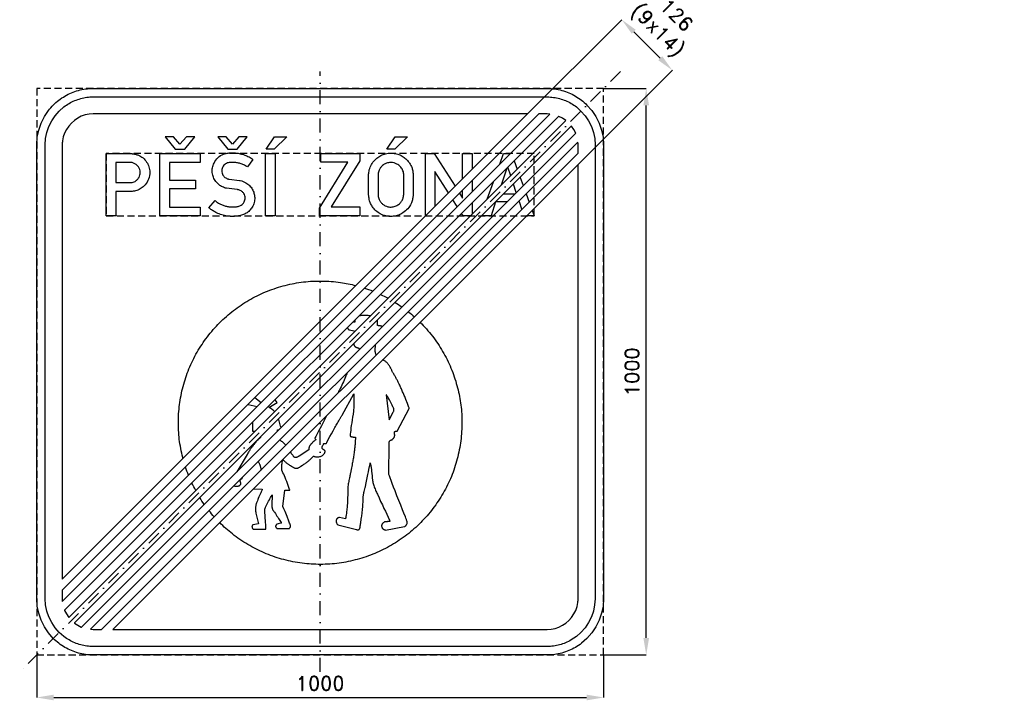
# Model space of a CAD drawing. Header units: millimetres. Extents: x -530 to 1207, y -580 to 621.
import ezdxf

# ---------------------------------------------------------------- set-up
doc = ezdxf.new("R2010")
doc.units = ezdxf.units.MM
doc.header["$LTSCALE"] = 5
doc.linetypes.add('ČERCHOVANÁX2', pattern=[2, 1, -0.5, 0, -0.5])
doc.linetypes.add('ČÁRKOVANÁX2', pattern=[1.5, 1, -0.5])
doc.layers.add('Kóty', color=2, linetype='Continuous')
doc.layers.add('Značka', color=7, linetype='Continuous')
doc.styles.get("Standard").update_dxf_attribs({"font": 'romand.shx', "height": 25})
doc.dimstyles.get("Standard").update_dxf_attribs({"dimtxt": 25, "dimasz": 30, "dimexe": 0.18, "dimexo": 0.0625, "dimgap": 12.5, "dimtad": 1, "dimdec": 0, "dimzin": 0, "dimdsep": 46, "dimtxsty": 'Standard', "dimcen": 0.09, "dimadec": 0, "dimazin": 0, "dimtfac": 1, "dimtdec": 0, "dimtofl": 0, "dimtmove": 0, "dimatfit": 3, "dimfxl": 1, "dimtolj": 1, "dimtzin": 0, "dimarcsym": 0})

# ---------------------------------------------------------------- blocks, each defined once
blk = doc.blocks.new('*D0')
at = {"layer": 'Defpoints', "color": 0, "transparency": 16777216}
for p in [(-500, -500), (500.0625, -500), (500.0625, -575)]:
    blk.add_point(p, dxfattribs=at)
at = {"layer": 'Kóty', "color": 0, "lineweight": -2, "transparency": 16777216}
for p, q in [((-500, -500.0625), (-500, -575.18)), ((500.0625, -500.0625), (500.0625, -575.18)), ((-470, -575), (470.0625, -575))]:
    blk.add_line(p, q, dxfattribs=at)
at = {"layer": 'Kóty', "color": 0, "transparency": 16777216}
for points in [[(-470, -570), (-470, -580), (-500, -575)], [(470.0625, -570), (470.0625, -580), (500.0625, -575)]]:
    blk.add_solid(points, dxfattribs=at)
at = {"layer": 'Kóty', "color": 0, "transparency": 16777216, "insert": (0.03125, -550), "char_height": 25, "attachment_point": 5}
blk.add_mtext('\\A1;1000', dxfattribs=at)
blk = doc.blocks.new('*D1')
at = {"layer": 'Defpoints', "color": 0, "transparency": 16777216}
for p in [(500, 500), (575.18, 500), (500, -500)]:
    blk.add_point(p, dxfattribs=at)
at = {"layer": 'Kóty', "color": 0, "lineweight": -2, "transparency": 16777216}
for p, q in [((500.0625, 500), (575.36, 500)), ((575.18, -470), (575.18, 470)), ((500.0625, -500), (575.36, -500))]:
    blk.add_line(p, q, dxfattribs=at)
at = {"layer": 'Kóty', "color": 0, "transparency": 16777216}
for points in [[(570.18, 470), (580.18, 470), (575.18, 500)], [(570.18, -470), (580.18, -470), (575.18, -500)]]:
    blk.add_solid(points, dxfattribs=at)
at = {"layer": 'Kóty', "color": 0, "transparency": 16777216, "insert": (550.18, 0), "char_height": 25, "attachment_point": 5, "rotation": 90}
blk.add_mtext('\\A1;1000', dxfattribs=at)

msp = doc.modelspace()

# ---------------------------------------------------------------- linework, layer by layer
at = {"layer": 'Kóty'}
for p, q in [((358.3, 447.4), (532.2, 621.3)), ((600, 553.3), (553.3, 600)), ((447.4, 358.3), (621.3, 532.2))]:
    msp.add_line(p, q, dxfattribs=at)
for points in [[(556.8, 603.5), (549.8, 596.4), (532.1, 621.2)], [(603.5, 556.8), (596.4, 549.8), (621.2, 532.1)]]:
    msp.add_solid(points, dxfattribs=at)
at = {"layer": 'Značka', "color": 6, "linetype": 'ČERCHOVANÁX2', "ltscale": 5}
msp.add_line((530, 530), (-530, -530), dxfattribs=at)
at = {"layer": 'Značka', "color": 3}
for p, q in [((385.7, 455), (-455, -385.7)), ((365.9, 455), (-455, -365.9)), ((405.2, 454.7), (-454.8, -405.3)), ((405.2, 454.7), (-454.8, -405.3)), ((421.1, 450.8), (-450.8, -421.1)), ((433.6, 443.5), (-443.6, -433.7)), ((443.6, 433.7), (-433.6, -443.5)), ((450.8, 421.1), (-421.1, -450.8)), ((454.8, 405.3), (-405.2, -454.7)), ((455, 385.7), (-385.7, -455)), ((455, 365.9), (-365.9, -455))]:
    msp.add_line(p, q, dxfattribs=at)
at = {"layer": 'Značka', "color": 6, "linetype": 'ČERCHOVANÁX2', "ltscale": 5}
msp.add_lwpolyline([(0, -530), (0, 530)], dxfattribs=at)
at = {"layer": 'Značka', "color": 3}
for points in [[(-400, -500), (-400.4, -500), (-400.8, -500, -0.032182), (-413.7, -499.1, -0.035454), (-426.4, -496.5, -0.036283), (-438.7, -492.3, -0.034431), (-450.2, -486.5, -0.033715), (-461, -479.3, -0.034071), (-470.7, -470.7), (-479.3, -461), (-486.5, -450.2), (-492.3, -438.7), (-496.5, -426.4), (-499.1, -413.7), (-500, -400.8), (-500, -400.4), (-500, -400), (-500, 400), (-500, 400.4), (-500, 400.8), (-499.1, 413.7), (-496.5, 426.4), (-492.3, 438.7), (-486.5, 450.2), (-479.3, 461, -0.034072), (-470.7, 470.7, -0.034226), (-461, 479.3, -0.034225), (-450.2, 486.5, -0.034051), (-438.7, 492.3, -0.033415), (-426.4, 496.5, -0.034139), (-413.7, 499.1, -0.036743), (-400.8, 500), (-400.4, 500), (-400, 500), (400, 500), (400.4, 500), (400.8, 500, -0.032182), (413.7, 499.1, -0.035447), (426.4, 496.5, -0.036272), (438.7, 492.3, -0.034433), (450.2, 486.5, -0.033723), (461, 479.3, -0.034091), (470.7, 470.7), (479.3, 461), (486.5, 450.2), (492.3, 438.6), (496.5, 426.4), (499.1, 413.7), (500, 400.8), (500, 400.4), (500, 400), (500, -400), (500, -400.4), (500, -400.8), (499.1, -413.7), (496.5, -426.4), (492.3, -438.7), (486.5, -450.2), (479.3, -461), (470.7, -470.7), (461, -479.3, -0.03423), (450.2, -486.5, -0.034043), (438.6, -492.3, -0.033413), (426.4, -496.5, -0.034125), (413.7, -499.1, -0.036744), (400.8, -500), (400.4, -500), (400, -500), (-400, -500)], [(-400, -485), (-400.3, -485), (-400.7, -485, -0.032179), (-411.6, -484.2, -0.035445), (-422.4, -482, -0.03627), (-432.9, -478.5, -0.034397), (-442.7, -473.5, -0.033743), (-451.9, -467.4), (-460.1, -460.1), (-467.4, -451.9), (-473.5, -442.7), (-478.4, -432.9), (-482, -422.4), (-484.3, -411.6), (-485, -400.7), (-485, -400.3), (-485, -400), (-485, 400), (-485, 400.3), (-485, 400.7), (-484.2, 411.6), (-482, 422.4), (-478.5, 432.9), (-473.5, 442.7), (-467.4, 451.9), (-460.1, 460.1), (-451.9, 467.4, -0.034197), (-442.7, 473.5, -0.034036), (-432.9, 478.4, -0.0334), (-422.4, 482, -0.034125), (-411.6, 484.3, -0.036744), (-400.7, 485), (-400.3, 485), (-400, 485), (400, 485), (400.3, 485), (400.7, 485, -0.032173), (411.6, 484.2, -0.03544), (422.4, 482, -0.036264), (432.9, 478.5, -0.034423), (442.7, 473.5, -0.033724), (451.9, 467.4), (460.1, 460.1), (467.4, 451.9), (473.5, 442.7), (478.4, 432.9), (482, 422.4), (484.3, 411.6), (485, 400.7), (485, 400.3), (485, 400), (485, -400), (485, -400.3), (485, -400.7), (484.2, -411.6), (482, -422.4), (478.5, -432.9), (473.5, -442.7), (467.4, -451.9), (460.1, -460.1), (451.9, -467.4), (442.7, -473.5, -0.034052), (432.9, -478.4, -0.033405), (422.4, -482, -0.03413), (411.6, -484.3, -0.036744), (400.7, -485), (400.3, -485), (400, -485), (-400, -485)], [(365.9, 455), (-400, 455), (-400.2, 455), (-400.4, 455), (-407.5, 454.5), (-414.5, 453.1), (-421.3, 450.8), (-427.6, 447.6), (-433.6, 443.6), (-438.9, 438.9), (-443.6, 433.6), (-447.6, 427.6), (-450.7, 421.3), (-453.1, 414.5), (-454.5, 407.5, 0.03674), (-455, 400.4), (-455, 400.2), (-455, 400), (-455, -365.9)], [(455, 385.7), (455, 400), (455, 400.2), (455, 400.4, 0.022004), (454.8, 405.3)], [(-377.4, 275), (-377.4, 385), (-332.9, 385), (-332.3, 384.9), (-331.6, 384.8, -0.025338), (-326, 383.8, -0.042934), (-320.5, 382, -0.079589), (-312.4, 377.2, -0.076484), (-306.1, 370.1, -0.07689), (-302, 361.6, -0.075741), (-300.6, 352.2, -0.09403), (-302.6, 340.1, -0.098357), (-308.8, 329.7, -0.073291), (-315.5, 323.8, -0.067697), (-323.4, 319.9, -0.034213), (-327.6, 318.8, -0.037891), (-331.8, 318.3), (-332.5, 318.2), (-333.3, 318.2), (-360.6, 318.2), (-360.6, 275), (-377.4, 275)], [(-185.4, 302), (-184.3, 301.1), (-183.3, 300.3, 0.039107), (-178.2, 296.9, 0.032093), (-172.7, 294.3, 0.032642), (-166.8, 292.3, 0.039894), (-160.8, 291.1, 0.024463), (-156.7, 290.9, 0.01432), (-152.5, 290.9, 0.035307), (-146.3, 291.4, 0.084146), (-140.5, 293.3, 0.055208), (-137.8, 295.1, 0.05604), (-135.5, 297.4, 0.057325), (-133.8, 300.1, 0.05692), (-132.7, 303.1, 0.062823), (-132.2, 306.6, 0.064434), (-132.7, 310.2, 0.085855), (-134.6, 314.6, 0.089194), (-137.9, 318.1, 0.071808), (-141.3, 320.1, 0.059295), (-145.2, 321.2), (-145.6, 321.3), (-146.1, 321.3), (-165.3, 323.8), (-166.1, 324), (-166.8, 324.2, -0.017773), (-170.5, 325.5, -0.03229), (-174.1, 327.1, -0.062181), (-179.5, 330.8, -0.055277), (-183.9, 335.7, -0.068822), (-188.2, 343.1, -0.0729), (-190.2, 351.4, -0.074668), (-189.9, 359.9, -0.072257), (-187.2, 368.1, -0.094608), (-180.2, 377.7, -0.103597), (-170.3, 383.9, -0.055216), (-164, 385.7, -0.035095), (-157.5, 386.3, -0.029408), (-150.1, 386.2, -0.030642), (-142.8, 385.1, -0.032941), (-135, 383.1, -0.029909), (-127.4, 380.1, -0.01958), (-123.6, 378.1, -0.028936), (-120, 375.9), (-119.3, 375.3), (-118.6, 374.8), (-128, 361.3), (-129.2, 362.1), (-130.5, 362.8, 0.03183), (-136.3, 365.7, 0.035476), (-142.4, 367.8, 0.037913), (-148.7, 369.1, 0.035621), (-155.2, 369.5, 0.056958), (-162.1, 368.8, 0.118691), (-168.1, 366, 0.089563), (-171.2, 362.6, 0.077147), (-173, 358.4, 0.050944), (-173.6, 355.6, 0.055002), (-173.5, 352.7, 0.076562), (-172.4, 348.7, 0.0702), (-170.1, 345.1, 0.053196), (-167.9, 342.9, 0.057392), (-165.3, 341.3), (-164, 340.7), (-162.5, 340.2), (-161.4, 340), (-160.2, 339.9), (-142.1, 337.5), (-141.4, 337.4), (-140.8, 337.3, -0.057686), (-135.7, 335.9, -0.045357), (-131, 333.5, -0.062104), (-124.6, 328.6, -0.068461), (-119.7, 322.2, -0.067354), (-116.7, 315.1, -0.064545), (-115.5, 307.5, -0.07354), (-116.4, 298.6, -0.075693), (-119.9, 290.4, -0.065678), (-124.5, 284.3, -0.066681), (-130.5, 279.6, -0.056075), (-136.9, 276.7, -0.038281), (-143.9, 275, -0.042198), (-153.8, 274, -0.042472), (-163.7, 274.7, -0.040679), (-173.4, 276.8, -0.036911), (-182.7, 280.5, -0.028962), (-188.7, 283.7, -0.038946), (-194.3, 287.6), (-195.2, 288.5), (-196.2, 289.3), (-185.4, 302)], [(85.5, 347.6, -0.001406), (85.5, 348.5, -0.00449), (85.6, 349.5, -0.030671), (86.2, 354, -0.031054), (87.4, 358.5, -0.066293), (91.6, 367.6, -0.068474), (98.1, 375.3, -0.061854), (105.2, 380.6, -0.059921), (113.4, 384.1, -0.05734), (121.9, 385.7, -0.057585), (130.5, 385.4, -0.056903), (138.8, 383.3, -0.057496), (146.3, 379.4, -0.055378), (152.7, 374.2, -0.053459), (157.9, 367.8, -0.043019), (160.9, 362.3, -0.048848), (162.9, 356.3, -0.022705), (163.5, 353, -0.012974), (163.9, 349.7), (164, 349.2), (164, 348.6), (164, 311.8, -0.000857), (164, 311, -0.00278), (163.9, 310.1, -0.035777), (162.7, 303.3, -0.047843), (160.4, 296.7, -0.078785), (154.5, 287.5, -0.073096), (146.1, 280.5, -0.060115), (138.2, 276.4, -0.059851), (129.5, 274.3, -0.071112), (118.7, 274.4, -0.074186), (108.3, 277.5, -0.066039), (100.2, 282.5, -0.061702), (93.5, 289.4, -0.047085), (89.7, 295.2, -0.053873), (87.1, 301.7, -0.030216), (86.2, 306, -0.017683), (85.6, 310.4), (85.5, 311.4), (85.5, 312.4), (85.5, 347.6)], [(-365.9, -455), (400, -455), (400.2, -455), (400.4, -455), (407.5, -454.5), (414.5, -453.1), (421.3, -450.8), (427.6, -447.6), (433.6, -443.6), (438.9, -438.9), (443.6, -433.6), (447.6, -427.6), (450.8, -421.3), (453.1, -414.5), (454.5, -407.5, 0.036757), (455, -400.4), (455, -400.2), (455, -400), (455, 365.9)], [(-360.6, 369.2), (-360.6, 333.8), (-334.5, 333.8), (-334, 333.8), (-333.5, 333.8, 0.067133), (-329.8, 334.5, 0.057725), (-326.4, 336, 0.071723), (-322.5, 339, 0.074475), (-319.5, 343, 0.068271), (-317.9, 347.2, 0.065317), (-317.4, 351.7, 0.077199), (-318.2, 357, 0.083748), (-320.6, 361.8, 0.073392), (-323.7, 365.2, 0.066084), (-327.8, 367.7, 0.04264), (-330.5, 368.7, 0.049242), (-333.3, 369.2), (-333.7, 369.2), (-334.2, 369.2), (-360.6, 369.2)], [(102.2, 347.6), (102.2, 312.4), (102.2, 311.7), (102.3, 311, 0.037591), (102.9, 307.6, 0.041691), (104, 304.2, 0.062903), (106.6, 299.7, 0.06019), (110.2, 295.9, 0.059429), (114.5, 293, 0.064315), (119.2, 291.2, 0.050501), (123.2, 290.6, 0.044556), (127.2, 290.8, 0.073903), (133.9, 292.6, 0.084997), (139.8, 296.4, 0.073628), (143.7, 300.9, 0.06358), (146.2, 306.3, 0.033179), (147, 309, 0.042651), (147.3, 311.8, 0.004475), (147.4, 312.1), (147.4, 312.5), (147.4, 347.5), (147.4, 348.1, 0.008317), (147.4, 348.7, 0.062627), (146.8, 352.6, 0.048315), (145.3, 356.2, 0.07691), (141.2, 362.1, 0.083785), (135.5, 366.5, 0.069866), (130.3, 368.6, 0.066672), (124.6, 369.2, 0.088522), (116.8, 367.8, 0.098123), (110, 363.8, 0.062831), (106.7, 360.2, 0.051401), (104.2, 355.9, 0.039522), (102.9, 352.4, 0.05074), (102.3, 348.8, 0.007073), (102.2, 348.2, 0.002198), (102.2, 347.6)], [(-455, -385.7), (-455, -400), (-455, -400.2), (-455, -400.4, 0.021995), (-454.8, -405.3, 0.021995)]]:
    msp.add_lwpolyline(points, format="xyb", dxfattribs=at)
at = {"layer": 'Značka', "color": 6, "linetype": 'ČÁRKOVANÁX2', "ltscale": 2.5}
for points in [[(-500, -500), (500, -500), (500, 500), (-500, 500)], [(-377.4, 275), (377.4, 275), (377.4, 385), (-377.4, 385)]]:
    msp.add_lwpolyline(points, close=True, dxfattribs=at)
at = {"layer": 'Značka', "color": 3}
for points in [[(405.2, 454.7), (400.4, 455), (400.2, 455), (400, 455), (385.7, 455)], [(433.6, 443.5), (433.6, 443.6), (427.6, 447.6), (421.3, 450.7), (421.1, 450.8)], [(450.8, 421.1), (450.8, 421.3), (447.6, 427.6), (443.6, 433.6), (443.6, 433.7)], [(-255.6, 392.9), (-238.9, 392.9), (-221.2, 414.5), (-236, 414.5), (-247.3, 401.7), (-258.6, 414.5), (-273.3, 414.5), (-255.6, 392.9)], [(-162.8, 392.9), (-146.1, 392.9), (-128.5, 414.5), (-143.2, 414.5), (-154.5, 401.7), (-165.8, 414.5), (-180.5, 414.5), (-162.8, 392.9)], [(-80.4, 414.5), (-58.8, 414.5), (-81.4, 392.9), (-95.2, 392.9), (-80.4, 414.5)], [(132.6, 414.5), (154.2, 414.5), (131.6, 392.9), (117.8, 392.9), (132.6, 414.5)], [(-282.7, 275), (-282.7, 385), (-211.8, 385), (-211.8, 369.1), (-266, 369.1), (-266, 337.8), (-219.8, 337.8), (-219.8, 323), (-266, 323), (-266, 290.6), (-211.9, 290.6), (-211.9, 275), (-282.7, 275)], [(-96.3, 275), (-96.3, 385), (-79.6, 385), (-79.6, 275), (-96.3, 275)], [(-1, 275), (-1, 288.8), (49.1, 370.1), (1, 370.1), (1, 385), (69.9, 385), (69.9, 372.1), (19.7, 290.8), (69.9, 290.8), (69.9, 275), (-1, 275)], [(185.6, 275), (185.6, 385), (201.4, 385), (238.1, 327.2)], [(251.3, 340.4), (251.3, 385), (268.2, 385), (268.2, 357.3)], [(316.9, 366.4), (323.6, 385), (335.5, 385)], [(342.3, 372), (347.5, 357.4)], [(226.4, 315.5), (202.2, 353.4), (202.2, 291.3)], [(329.4, 359.1), (319.6, 329.5)], [(336.1, 346), (331.1, 360.8)], [(268.1, 337.4), (268.1, 317.6)], [(294.4, 304.3), (305.6, 335.3)], [(346, 316.3), (341, 331.1)], [(352.8, 342.9), (358.1, 328.4)], [(245.8, 315.1), (251.3, 306.5), (251.3, 320.6)], [(324.1, 314.2), (343.9, 314.2)], [(363.3, 313.8), (368.6, 299.3)], [(241.8, 291.3), (234.1, 303.4)], [(268.1, 297.8), (268.1, 278)], [(329.3, 299.6), (309.4, 299.6), (301.4, 275), (284.9, 275)], [(355.9, 286.6), (351.5, 299.6), (349.1, 299.6)], [(265.1, 275), (252.3, 275), (249.6, 279.3)], [(373.9, 284.8), (377.4, 275), (364.1, 275)], [(185.9, 275), (185.6, 275)], [(-450.8, -421.1), (-450.8, -421.3), (-447.6, -427.6), (-443.6, -433.6), (-443.6, -433.7)], [(-433.6, -443.5), (-433.6, -443.6), (-427.6, -447.6), (-421.3, -450.7), (-421.1, -450.8)], [(-405.2, -454.7), (-400.4, -455), (-400.2, -455), (-400, -455)], [(-400, -455), (-385.7, -455)]]:
    msp.add_lwpolyline(points, dxfattribs=at)
at = {"layer": 'Značka', "color": 5}
for points in [[(-242, -152.9, -0.001451), (-242.3, -151.5, -0.034417), (-248.4, -119.4, -0.034417), (-250, -86.7, -0.034417), (-247.5, -54.1, -0.034417), (-240.6, -22.1, -0.034416), (-229.8, 8.7, -0.034417), (-214.9, 37.8, -0.034418), (-196.4, 64.8, -0.034416), (-174.4, 89.1, -0.034418), (-149.6, 110.4, -0.034416), (-122.2, 128.1, -0.034417), (-92.7, 142.3, -0.034417), (-61.5, 152.3, -0.034416), (-29.4, 158.4, -0.034417), (3.3, 160, -0.034417), (35.9, 157.5, -0.028997), (62.9, 152, -0.028997)], [(78.2, 147.5, -0.01626), (92.8, 142.3)], [(106.6, 136.3, -0.015468), (119.7, 129.6)], [(132.2, 122.3, -0.01503), (144.1, 114.4, -0.01503)], [(155.4, 105.9, -0.014764), (166.2, 96.9, -0.014764)], [(88.6, 98.5, 0.010908), (86.4, 98.8, 0.018215), (82.6, 99.2, 0.018172), (78.8, 99.4, 0.01524), (75.6, 99.3, 0.014436), (72.3, 99.1, 0.015737), (68.9, 98.6, 0.015737)], [(109.6, 79.9), (109.2, 80), (108.8, 80.1, 0.008295), (108, 80.3, 0.007066), (107.2, 80.5, 0.007373), (106.2, 80.7, 0.006629), (105.3, 80.9, 0.005532), (104.4, 81, 0.005042), (103.6, 81.1, 0.00578), (102.5, 81.3, 0.006111), (101.5, 81.3), (101.3, 81.4), (101.1, 81.4), (101.1, 91.2)], [(176.3, 87.2, -0.00411), (179.1, 84.4, -0.034415), (200.4, 59.6, -0.034488), (218.1, 32.2, -0.034417), (232.3, 2.7, -0.034078), (242.3, -28.5, -0.032788), (248.2, -59, -0.034264), (250, -90)], [(48.1, 77.8, 0.029428), (48.5, 76.9, 0.038497), (48.9, 75.9, 0.049898), (49.6, 75.1, 0.022656), (49.9, 74.8, 0.022894), (50.2, 74.5, 0.029906), (50.6, 74.2, 0.03914), (51, 74), (51.2, 73.9), (51.4, 73.9), (60, 72.4), (60, 72.1), (60, 71.8, 0.002306), (59.8, 69.7)], [(59.2, 49.3, 0.001474), (59.2, 49.2, 0.048471), (59.6, 47.4, 0.036333), (60, 46.5, 0.042458), (60.5, 45.6, 0.03576), (61, 45, 0.033607), (61.6, 44.4, 0.03482), (62.4, 43.8, 0.026857), (63.3, 43.4, 0.019331), (64.1, 43, 0.013267), (65, 42.6, 0.010442), (66.1, 42.3, 0.006331), (67.2, 42), (67.5, 41.9), (67.7, 41.9), (67.9, 41.6), (68.2, 41.3, -0.012159), (68.6, 40.7, -0.011737), (69, 40.2, -0.010651), (69.3, 39.6, -0.010651)], [(99.1, 29.8, -0.024533), (98.5, 31, -0.029025), (97.9, 32.6, -0.026659), (97.4, 34.2, -0.032905), (97.1, 36.5, -0.027264), (97, 38.8, -0.023319), (97.2, 41.9, -0.00564), (97.6, 44.9), (97.9, 47.6), (98, 48.5)], [(-66.1, -155.2), (-66.1, -155.3), (-65.8, -155.5), (-65.3, -156), (-64.8, -156.4), (-63.5, -157.5), (-62.3, -158.5, 0.004866), (-60.6, -159.9, 0.005371), (-58.8, -161.2, 0.005353), (-57.1, -162.5, 0.00498), (-55.3, -163.8), (-53.9, -164.8, 0.006887), (-52.4, -165.7, 0.005902), (-50.6, -166.9), (-48.7, -168, 0.010042), (-47, -169, 0.041832), (-45.2, -169.8, 0.037464), (-44, -170.2, 0.038424), (-42.7, -170.4, 0.037535), (-41.5, -170.4, 0.035221), (-40.2, -170.2, 0.034986), (-38.9, -169.8, 0.029313), (-37.6, -169.2, 0.029139), (-35.8, -168.2, 0.008097), (-34.1, -167), (-31.3, -165.1, 0.002853), (-28.5, -163.2, 0.004638), (-26.1, -161.6, 0.00515), (-23.7, -159.8, 0.006467), (-21.4, -158, 0.008452), (-19.1, -156.2, 0.007784), (-17.3, -154.6, 0.008321), (-15.6, -153, 0.010565), (-13.9, -151.3, 0.013746), (-12.2, -149.5), (-11.9, -149.2), (-11.6, -148.8), (-11.2, -149.1), (-10.8, -149.3, 0.019595), (-10, -149.6, 0.017931), (-9.1, -149.9, 0.035377), (-7.2, -150.3, 0.033687), (-5.2, -150.4, 0.04787), (-2.3, -150.2, 0.045144), (0.6, -149.4, 0.039385), (2.9, -148.4, 0.043833), (4.9, -147.1, 0.036306), (6.2, -145.9, 0.045046), (7.3, -144.6, 0.042614), (8, -143.5, 0.054229), (8.5, -142.2, 0.02876), (8.6, -141.6, 0.028441), (8.6, -141), (8.6, -140.4), (8.6, -139.9), (8.5, -139.6), (8.4, -139.3), (8.1, -139.1), (7.9, -138.9), (7.4, -138.6), (6.9, -138.3, -0.010059), (5.9, -137.6, -0.022767), (5, -136.8, -0.024575), (4.4, -136.3, -0.03904), (4, -135.8, -0.036126), (3.7, -135.3, -0.044568), (3.5, -134.9, -0.045579), (3.4, -134.4, -0.040042), (3.4, -133.8, -0.038407), (3.4, -133.3, -0.026714), (3.6, -132.7, -0.027017), (3.8, -131.8, -0.016047), (4.2, -131, -0.018566), (5.2, -129.1, -0.007648), (6.2, -127.4), (6.4, -127), (6.6, -126.7), (10.8, -126.7), (11.2, -125.9), (11.6, -125.1), (14.4, -119.8), (17.2, -114.5), (19.9, -109.5), (22.7, -104.5, -0.002174), (25.4, -99.5, -0.002665), (28.2, -94.5), (30.5, -90.6, -0.002475), (32.8, -86.6, -0.00303), (35.3, -82.4, -0.003693), (37.9, -78.3), (38.4, -77.5), (38.9, -76.8), (59.7, -39.1), (59.6, -62.8), (59.5, -63.6), (59.4, -64.3, -0.003474), (58.7, -69.7), (58, -75.1), (57.2, -80.1), (56.5, -85.2), (55.7, -90.2), (55, -95.2), (54.4, -99.2), (53.9, -103.2), (53.4, -107.5, 0.004519), (53, -111.7), (52.9, -112.5), (52.8, -113.2), (52.9, -113.3), (52.9, -113.4), (53, -113.5), (53.2, -113.7), (53.5, -113.9), (53.8, -114.1, 0.039526), (54.6, -114.5, 0.024727), (55.4, -114.7, 0.018912), (56.5, -115, 0.013713), (57.5, -115.2, 0.009939), (58.6, -115.3, 0.007572), (59.6, -115.4, 0.006714), (60.8, -115.5, 0.00584), (62, -115.5), (62.2, -115.5), (62.4, -115.5), (62.3, -117.1), (62.2, -118.6), (62, -121.7), (61.8, -124.7, -0.005976), (61.2, -131.8, -0.00606), (60.4, -138.9, -0.007188), (59.3, -147.5, -0.006602), (57.8, -156.1, -0.004079), (56.3, -164.3), (54.8, -172.4), (53.5, -178.9, -0.004608), (52.2, -185.4, 0.003446), (50.4, -193.9, 0.027702), (49.1, -202.4, 0.020836), (48.8, -209.1), (48.7, -215.9, -0.00643), (48.5, -221.5), (48.3, -227.1), (48, -232.8, -0.005558), (47.6, -238.5), (47.1, -243.1), (46.6, -247.8, -0.006945), (45.9, -252.8, -0.008643), (45.1, -257.8), (44.9, -258.7), (44.7, -259.6), (34, -257.3), (33.7, -257.4), (33.4, -257.4, 0.047583), (32.1, -257.8, 0.058202), (30.9, -258.4, 0.052156), (30.1, -259, 0.050363), (29.4, -259.9, 0.047108), (28.8, -260.8, 0.043489), (28.5, -261.8, 0.04723), (28.3, -263.1, 0.043082), (28.3, -264.3, 0.042653), (28.5, -265.6, 0.042019), (28.9, -266.9), (29.3, -267.7), (29.7, -268.4), (30.2, -269), (30.8, -269.6), (31, -269.8), (31.2, -270), (64.2, -278.7), (64.4, -278.8), (64.5, -278.8, 0.028056), (65.5, -279, 0.04648), (66.6, -279.1, 0.036912), (67.2, -279, 0.04456), (67.8, -278.8, 0.044876), (68.3, -278.6, 0.047126), (68.7, -278.3, 0.046623), (69.2, -277.9), (69.5, -277.4), (69.8, -276.8), (70.1, -276.2, 0.036558), (70.4, -274.9), (70.6, -273.5, -0.006425), (71.6, -266.9), (72.6, -260.4, 0.00679), (73.4, -254.7), (74, -249.1), (74.6, -243.4), (75.1, -237.7), (75.5, -233.3, 0.010598), (75.8, -228.8), (75.9, -223.4, -0.024951), (76.3, -218.1, -0.033406), (77.6, -211.3), (79.4, -204.5, 0.010977), (80.7, -198.8), (81.9, -193.1), (83, -187.3), (84.2, -181.6), (85.2, -177), (86.1, -172.5), (87, -167.6), (88, -162.8), (88.2, -161.9), (88.4, -161), (88.5, -161.7), (88.7, -162.4), (89, -163.8), (89.3, -165.1, -0.009997), (89.9, -168.4, -0.009025), (90.4, -171.6, -0.008465), (90.8, -175.7), (91.2, -179.9), (91.5, -183.8), (91.9, -187.7), (92.2, -190.7, 0.013482), (92.7, -193.7, 0.018639), (93.6, -197.4, 0.016073), (94.7, -201.1, 0.023088), (97.6, -208.8, 0.004836), (101.1, -216.3), (103.9, -222.6), (106.7, -228.8), (109.7, -235.1), (112.6, -241.3), (115, -246.3), (117.4, -251.4), (119.9, -256.8), (122.4, -262.2), (122.8, -263.2), (123.2, -264.1), (123.1, -264.2), (122.9, -264.2), (122.6, -264.2), (122.3, -264.2), (121.6, -264.3), (120.9, -264.4), (119.9, -264.5), (119, -264.6), (118.1, -264.7), (117.2, -264.8), (116.4, -264.9), (115.7, -265), (114.8, -265.1), (114, -265.2), (113.8, -265.2), (113.7, -265.2), (113.5, -265.3), (113.4, -265.3), (113.1, -265.5), (112.8, -265.6), (112.1, -266.1), (111.5, -266.5, 0.027293), (110.8, -267.1), (110.2, -267.9), (109.6, -268.6), (109.2, -269.3), (108.9, -269.9), (108.7, -270.6), (108.5, -271.2), (108.4, -271.8, 0.04438), (108.4, -272.7), (108.6, -273.7), (108.9, -274.7, 0.038849), (109.4, -275.6, 0.0407), (110, -276.5, 0.039916), (110.7, -277.3, 0.037366), (111.6, -278, 0.034034), (112.5, -278.5, 0.037948), (113.7, -279, 0.037329), (114.9, -279.3), (115.1, -279.4), (115.3, -279.4), (148.9, -273.2), (149.1, -273.1), (149.3, -273, 0.034572), (150.3, -272.4, 0.040352), (151.2, -271.6, 0.038785), (151.9, -270.7, 0.037842), (152.4, -269.8, 0.037004), (152.9, -268.8), (153.2, -267.7), (153.3, -266.8), (153.4, -265.9), (153.3, -264.8), (153.2, -263.8), (153.1, -263.6), (153.1, -263.4), (152.6, -262.2), (152.2, -260.9), (151.2, -258.5), (150.3, -256.1), (147.9, -249.9), (145.4, -243.7), (142.1, -235.4), (138.7, -227.1), (135.4, -218.8), (132.1, -210.5), (129.6, -203.9), (127.1, -197.4), (124.6, -190.5, -0.004574), (122.2, -183.7), (121.8, -182.5), (121.4, -181.3), (121.8, -127.3), (121.8, -127.1), (121.8, -126.9), (121.8, -125.6, -0.026106), (121.9, -124.3), (122, -123.6), (122.2, -123.1), (122.3, -122.7), (122.5, -122.4), (122.7, -122.1), (123, -121.9), (123.3, -121.6), (123.7, -121.3), (124.2, -121), (124.7, -120.8, -0.009395), (125.6, -120.5), (126.4, -120.1), (126.6, -120.1), (126.8, -120), (126.9, -119.9), (127, -119.8), (127.2, -119.6), (127.4, -119.4), (127.9, -119), (128.4, -118.5), (129.1, -117.8, 0.024997), (129.7, -117.1, 0.03637), (130.4, -116.2, 0.041618), (130.9, -115.3, 0.03844), (131.2, -114.3, 0.031204), (131.4, -113.3, 0.042366), (131.5, -111.6, 0.036346), (131.3, -109.9), (131.1, -108.8, -0.046149), (131, -107.6), (131, -107), (131.2, -106.5), (131.3, -106.2), (131.5, -105.9), (131.7, -105.6), (131.9, -105.4, -0.040583), (132.2, -105.2, -0.034415), (132.5, -105, -0.039014), (133, -104.9, -0.029916), (133.4, -104.8, -0.022758), (133.9, -104.8, -0.017253), (134.4, -104.8, -0.014587), (134.9, -104.8, -0.013204), (135.4, -104.9), (135.6, -104.9), (135.8, -104.9), (157.2, -65), (156.8, -64), (156.5, -63), (153.8, -55.9), (151.1, -48.9, 0.003694), (148.4, -42.1, 0.004375), (145.5, -35.4, 0.005323), (142.6, -28.7, 0.006566), (139.5, -22.1, 0.005878), (136.9, -16.9, 0.006287), (134.2, -11.8, 0.007948), (131.3, -6.6, 0.010405), (128.2, -1.5), (127.6, -0.6), (127.1, 0.3), (126.9, 0.6), (126.8, 1), (126.5, 1.8), (126.2, 2.6, 0.011378), (125.4, 4.6, 0.012517), (124.5, 6.5, 0.019232), (123, 9.1, 0.021896), (121.4, 11.5, 0.023725), (119.5, 13.9, 0.023144), (117.5, 16.1, 0.023057), (115.6, 17.8, 0.031772), (113.5, 19.2, 0.029933), (110.6, 20.8, -0.001012), (110.1, 21.1)], [(47.6, -1.8, 0.001239), (47.6, -2, 0.015811), (46.1, -5.4), (44.8, -8.9, -0.019247), (39.7, -20.9, -0.004611), (33.9, -32.6, 0.000557), (31.2, -38.1, 0.000557)], [(116.7, -40.6), (121.6, -84.8), (128.8, -71.7), (128.9, -71.6), (129, -71.4), (129.3, -70.5, 0.023104), (129.7, -69.5, 0.025182), (129.9, -68.6, 0.027978), (130, -67.6, 0.029264), (130, -66.7, 0.028117), (129.9, -65.7), (129.7, -64.9), (129.5, -64.1, 0.025515), (129, -63), (128.5, -61.9), (127.1, -59.2), (125.8, -56.5), (124.7, -54.3), (123.5, -52.1), (122.3, -49.9), (121.1, -47.8), (120.2, -46.2), (119.2, -44.5), (118.1, -42.9), (117, -41.2), (116.8, -40.9), (116.7, -40.6)], [(-80.5, -70.6, 0.021866), (-82.3, -68.7, 0.036199), (-85.4, -66, 0.037804), (-88.9, -63.7), (-89.6, -63.4), (-90.3, -63)], [(-69, -98.7, -0.002844), (-69.7, -96.3, 0.001459), (-71.1, -91.4, 0.008134), (-72.4, -87, 0.011902), (-73.6, -83.5)], [(11.1, -78), (6.8, -86.4), (2.1, -95.6), (-2.8, -105.1), (-7.7, -114.6), (-8.5, -116.2), (-9.3, -117.8), (-7.4, -119.8), (-7.6, -120), (-7.8, -120.2, -0.007492), (-9.3, -121.5), (-10.8, -122.8), (-12.2, -124, 0.00912), (-13.6, -125.2, 0.014487), (-15, -126.5, 0.020026), (-16.2, -127.8, 0.019179), (-17.1, -129, 0.019991), (-18, -130.2, 0.024249), (-18.8, -131.7, 0.0265), (-19.5, -133.3), (-19.6, -133.6), (-19.7, -133.9), (-19.7, -134), (-19.7, -134), (-19.7, -134.1), (-19.7, -134.1), (-19.8, -134.4), (-19.8, -134.6), (-19.8, -135), (-19.8, -135.4), (-19.8, -135.9), (-19.9, -136.3), (-19.9, -136.7), (-19.9, -137.1), (-19.9, -137.5), (-19.9, -137.9), (-19.9, -137.9), (-19.9, -138), (-37.3, -149), (-37.5, -149.1), (-37.7, -149.2, -0.004027), (-38.8, -149.9, -0.013298), (-40, -150.6, -0.022291), (-41, -151, -0.038133), (-42.1, -151.4, -0.032733), (-42.8, -151.5, -0.042412), (-43.5, -151.5, -0.046251), (-44.1, -151.5, -0.047985), (-44.8, -151.3, -0.042889), (-45.3, -151, -0.0336), (-45.8, -150.6, -0.035623), (-46.5, -150, -0.029005), (-47, -149.3), (-47.1, -149.1), (-47.3, -149), (-47.8, -148.3), (-48.4, -147.6), (-49.4, -146.3), (-50.3, -144.9, -0.007739), (-52.5, -141.8, -0.00018), (-52.6, -141.7, -0.00018)], [(250, -90), (250, -91.6), (250, -93.3, -0.032169), (247.5, -125.9, -0.035722), (240.6, -157.9, -0.036667), (229.9, -188.8, -0.034753), (214.9, -217.8, -0.03404), (196.4, -244.8, -0.034452), (174.4, -269.1, -0.03456), (149.7, -290.4, -0.034425), (122.2, -308.1, -0.034388), (92.7, -322.3, -0.034419), (61.5, -332.3, -0.034424), (29.4, -338.4, -0.034417), (-3.3, -340, -0.034416), (-35.9, -337.5, -0.034417), (-67.9, -330.6, -0.034416), (-98.7, -319.8, -0.034416), (-127.8, -304.9, -0.034417), (-154.8, -286.4, -0.031646), (-177.2, -266.3, -0.031646)], [(-75.6, -105.3, 0.011475), (-75.4, -104.5, 0.020732), (-75.1, -103.2), (-75.1, -103), (-75, -102.8), (-73, -102.7)], [(-105.1, -115, -0.006793), (-105.1, -115.1, -0.034381), (-105.1, -115.2, -0.036639), (-105, -115.4, -0.041902), (-105, -115.5, -0.043127), (-105, -115.7, -0.041248), (-105.1, -115.8, -0.033812), (-105.1, -116, -0.027686), (-105.2, -116.1, -0.029621), (-105.3, -116.2, -0.0267), (-105.4, -116.4), (-105.5, -116.4), (-105.5, -116.4), (-105.9, -116.8, 0.001477), (-106.4, -117.2, 0.003665), (-107.2, -117.9, 0.003433), (-108.1, -118.7, 0.008367), (-110.2, -120.6, 0.008733), (-112.2, -122.6, 0.01173), (-114.7, -125.4, 0.011528), (-117.2, -128.2, 0.011406), (-119.5, -131.2, 0.011317), (-121.7, -134.3, 0.00881), (-123.3, -136.8, 0.008246), (-124.9, -139.4, 0.008941), (-126.5, -142.3, 0.009698), (-128.1, -145.2), (-128.3, -145.7), (-128.6, -146.2), (-147.2, -176.9)], [(-60.6, -129.9, 0.014525), (-62.2, -128, 0.03512), (-65.2, -125.1, 0.032951), (-68, -122.9, 0.029253), (-71.2, -121.1, 0.002222), (-71.4, -120.9)], [(-116.2, -205.3, -0.000959), (-116.4, -205.7), (-116.7, -206.1), (-117, -206.6), (-102, -207.6), (-102.2, -208), (-102.4, -208.4, 0.003816), (-103.6, -211, 0.003948), (-104.8, -213.6), (-105.9, -216), (-107, -218.5), (-108.1, -221), (-109.1, -223.6), (-109.9, -225.6), (-110.7, -227.7), (-111.7, -230.3, 0.015165), (-112.6, -233, 0.015881), (-113.2, -234.8, 0.017472), (-113.6, -236.8, 0.014883), (-113.8, -238.4, 0.014206), (-114, -240, 0.013965), (-114.1, -241.7, 0.0135), (-114.1, -243.4), (-114, -244.8), (-113.9, -246.2), (-113.7, -247.7), (-113.4, -249.2), (-113.4, -249.5), (-113.3, -249.8), (-109, -268.3), (-118.6, -270.3), (-118.7, -270.4), (-118.8, -270.5, 0.059616), (-119.3, -270.9, 0.054431), (-119.7, -271.5, 0.053806), (-120, -272.2, 0.04309), (-120.2, -272.9, 0.048454), (-120.2, -273.9, 0.045172), (-120.1, -274.9, 0.046421), (-119.8, -275.8, 0.053412), (-119.4, -276.7, 0.034449), (-119, -277.1, 0.03679), (-118.6, -277.5, 0.037816), (-118.2, -277.9, 0.04607), (-117.7, -278.1), (-117.6, -278.1), (-117.5, -278.2), (-95.6, -277.9), (-95.6, -277.4), (-95.7, -276.9, 0.007869), (-95.7, -273.2, 0.005842), (-95.9, -269.4), (-96.2, -265.9), (-96.4, -262.3), (-96.7, -258.8), (-97, -255.2), (-97.1, -252.4), (-97.3, -249.5, -0.006004), (-97.4, -246.5, -0.008401), (-97.4, -243.4), (-97.4, -242.9), (-97.4, -242.3), (-97.2, -241.9), (-97.1, -241.5), (-96.8, -240.7), (-96.5, -239.8, -0.009863), (-95.7, -237.8, -0.009342), (-94.8, -235.8, -0.010471), (-93.6, -233.3, -0.00788), (-92.3, -230.9, -0.005035), (-91, -228.5), (-89.6, -226.1), (-88.5, -224.2), (-87.4, -222.3), (-86.2, -220.2, 0.007133), (-85.1, -218.2), (-84.9, -217.8), (-84.8, -217.4), (-85.1, -235.7), (-85.1, -235.9), (-85.1, -236.1, 0.015445), (-85.1, -237.4, 0.019259), (-85.1, -238.7, 0.018953), (-84.9, -239.8, 0.021269), (-84.7, -240.9, 0.020681), (-84.4, -241.8, 0.021327), (-84.1, -242.8), (-83.8, -243.5), (-83.4, -244.1, 0.021278), (-82.9, -244.9), (-82.3, -245.6, -0.014636), (-80.6, -248), (-79, -250.5), (-77.6, -252.6), (-76.2, -254.7), (-74.8, -256.9), (-73.4, -259.1), (-72.3, -260.8), (-71.2, -262.6), (-70, -264.4), (-68.7, -266.3), (-68.5, -266.6), (-68.3, -266.9), (-76, -269.1), (-76.2, -269.2), (-76.3, -269.3, 0.033544), (-77.1, -269.9, 0.046464), (-77.7, -270.6, 0.038895), (-78, -271.1, 0.043999), (-78.3, -271.7, 0.043363), (-78.5, -272.3, 0.046697), (-78.5, -272.9, 0.04603), (-78.5, -273.4, 0.042702), (-78.3, -274, 0.041507), (-78.1, -274.5, 0.036525), (-77.8, -275), (-77.5, -275.4), (-77.1, -275.8), (-76.7, -276.1), (-76.2, -276.5), (-76.1, -276.6), (-76, -276.6), (-54.3, -276.6), (-54.2, -276.5), (-54.1, -276.4), (-53.5, -275.8, 0.021375), (-53, -275.1), (-52.6, -274.5, 0.037481), (-52.4, -274), (-52.2, -273.4), (-52.1, -272.9, 0.040519), (-52.1, -272.3), (-52.2, -271.7), (-52.3, -271.1), (-52.5, -270.6), (-52.8, -269.8), (-53.1, -269.1, -0.020186), (-54.5, -265.5), (-55.7, -262, 0.009048), (-56.9, -258.9), (-58.1, -255.8), (-59.4, -252.7), (-60.7, -249.6), (-61.8, -247), (-63, -244.5), (-64.2, -241.8), (-65.5, -239.1), (-65.7, -238.6), (-65.9, -238.1), (-62.2, -209.1), (-53.5, -209.2), (-53.6, -208.6), (-53.8, -208.1, 0.006218), (-55, -204.3, 0.005656), (-56.4, -200.6, 0.004661), (-57.7, -197.1), (-59, -193.6), (-60.5, -190.2), (-61.9, -186.7), (-63.1, -183.9), (-64.3, -181.1), (-65.6, -178.2), (-66.9, -175.2), (-67.1, -174.7), (-67.3, -174.1), (-67.4, -173.9), (-67.4, -173.6), (-67.4, -173), (-67.4, -172.4), (-67.4, -171), (-67.5, -169.6), (-67.4, -167.6), (-67.4, -165.7), (-67.3, -163.8), (-67.1, -161.8), (-67, -160.3), (-66.8, -158.8), (-66.6, -157.2), (-66.4, -155.6), (-66.4, -155.5)], [(-232.3, -182.8, -0.000102), (-232.3, -182.7, -0.016147), (-237.5, -168.2, -0.016147)], [(-109.1, -158.6, -0.00311), (-108.8, -159, -0.009252), (-108.2, -160.3, -0.012506), (-107.4, -162.1, -0.012156), (-106.6, -163.9, -0.012421), (-106, -165.8, -0.012869), (-105.4, -167.7, -0.010436), (-105, -169.2, -0.010283), (-104.7, -170.8, -0.011885), (-104.4, -172.5, -0.008966), (-104.2, -173.5, -0.008966)], [(-151.7, -201.2, 0.017599), (-151, -201.6, 0.029107), (-150, -202), (-149.6, -202.1), (-149.3, -202.2), (-149, -202.3), (-148.8, -202.3, 0.005563), (-148.3, -202.3, 0.005622), (-147.8, -202.3, 0.01496), (-146.7, -202.2, 0.019434), (-145.6, -202.1, 0.026176), (-144.4, -201.9, 0.034209), (-143.3, -201.5, 0.032668), (-142.5, -201.1, 0.039295), (-141.8, -200.7, 0.035723), (-141.2, -200.2, 0.037926), (-140.8, -199.6, 0.032692), (-140.4, -199.1, 0.029639), (-140.1, -198.5, 0.032239), (-139.9, -197.8, 0.031116), (-139.7, -197.1), (-139.7, -196.9), (-139.7, -196.8), (-139.7, -196.7), (-139.8, -196.6), (-139.8, -196.4), (-139.9, -196.3), (-140.1, -195.9), (-140.3, -195.5, -0.017593), (-140.5, -194.9, -0.019893), (-140.7, -194.4, -0.021879), (-140.8, -193.8, -0.023562), (-140.9, -193.2, -0.018862), (-140.9, -192.7, -0.015313), (-140.9, -192.2, -0.022424), (-140.8, -191.5, -0.02982), (-140.7, -190.9, -0.032058), (-140.6, -190.4, -0.052895), (-140.4, -190, -0.042705), (-140.2, -189.8, -0.040778), (-139.9, -189.6, -0.036372), (-139.7, -189.4, -0.030356), (-139.4, -189.2, -0.027962), (-139.1, -189.1, -0.019691), (-138.7, -189, -0.013233), (-138.4, -188.9, -0.008027), (-138, -188.9), (-138, -188.9), (-137.9, -188.9), (-137.6, -188.2), (-137.3, -187.5, -0.006325), (-136.7, -186.2, -0.000419), (-136.6, -186.1)], [(-219.5, -209.6, -0.01546), (-226.3, -196.6, -0.01546)], [(-204.4, -234.1, -0.015025), (-212.3, -222.2)], [(-186.9, -256.2, -0.014768), (-195.9, -245.4)]]:
    msp.add_lwpolyline(points, format="xyb", dxfattribs=at)
for points in [[(61.2, 90.9), (61.1, 87.5), (57.9, 87.6)], [(-104.2, -54.7), (-115.2, -45.9)], [(-90.3, -63), (-75.6, -54.1), (-79.4, -49.7)], [(-127, -57.7), (-111.2, -61.7)], [(-119.4, -89.7), (-119.5, -90.2), (-119.5, -90.8), (-119.5, -104.8), (-114.7, -104.8)]]:
    msp.add_lwpolyline(points, dxfattribs=at)

# ---------------------------------------------------------------- texts
at = {"layer": 'Kóty', "insert": (592, 684.2), "char_height": 25, "attachment_point": 1, "rotation": 315.082}
msp.add_mtext_dynamic_manual_height_columns('\\pi32.61721;126\\P\\pi3.45055;(9x14)', width=125.949, gutter_width=125, heights=[0], dxfattribs=at)

# ---------------------------------------------------------------- dimensions: what is measured, and where the dimension line sits
at = {"layer": 'Kóty'}
dim = msp.add_linear_dim(base=(575.2, 500), p1=(500, -500), p2=(500, 500), angle=90, dimstyle='Standard', dxfattribs=at)
dim.commit()
dim.dimension.update_dxf_attribs({"geometry": '*D1', "text_midpoint": (550.2, 0)})
dim = msp.add_linear_dim(base=(500.1, -575), p1=(-500, -500), p2=(500.1, -500), dimstyle='Standard', dxfattribs=at)
dim.commit()
dim.dimension.update_dxf_attribs({"geometry": '*D0', "text_midpoint": (0, -550)})

doc.saveas('drawing.dxf')
